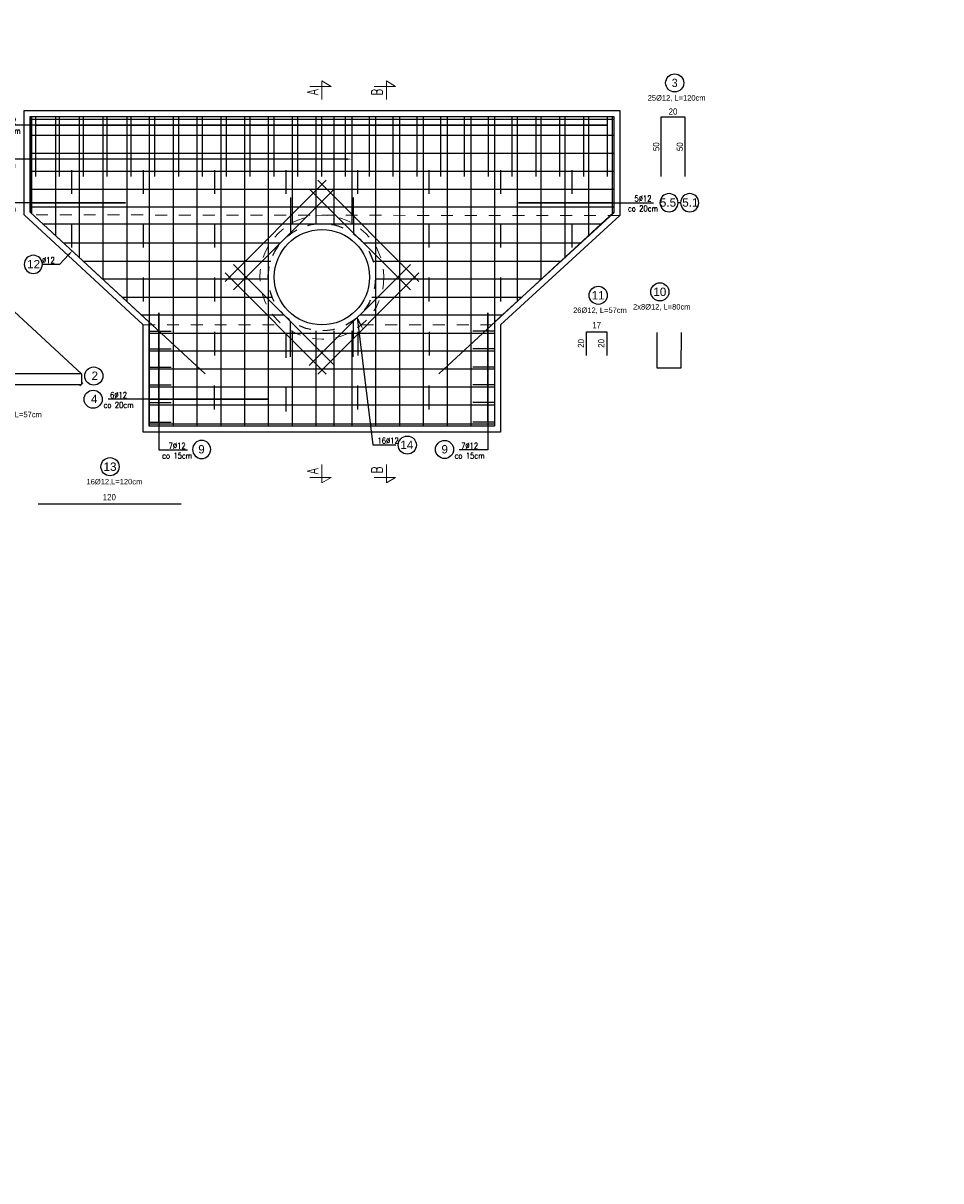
# Model space of a CAD drawing. Header units: metres. Extents: x 0 to 7550187, y 0 to 5738922.
# Tile 13 of 43: x 7549250 to 7549258, y 5738639 to 5738649. Entities that reach past the tile are written whole.
import ezdxf
from ezdxf import colors
from ezdxf.entities.mleader import LeaderData, LeaderLine
from ezdxf.enums import TextEntityAlignment as Align
from ezdxf.math import Vec2, Vec3

# ---------------------------------------------------------------- set-up
doc = ezdxf.new("R2010")
doc.units = ezdxf.units.M
doc.header["$PDSIZE"] = -1
doc.linetypes.add('HIDDEN', pattern=[0.375, 0.25, -0.125])
doc.layers.add('_STYL_KONS', color=3, linetype='Continuous', lineweight=0)
doc.layers.add('_STYL_OPISY_PRZEKROJOW', color=2, linetype='Continuous', lineweight=20)
for name, color, linetype in [('_STYL_KONS_GRUBE', 3, 'Continuous'), ('_STYL_OPISY', 7, 'Continuous'), ('_STYL_WYMIARY', 7, 'Continuous'), ('_STYL_ZBROJENIE', 2, 'Continuous')]:
    doc.layers.add(name, color=color, linetype=linetype)
doc.styles.add('arial', font='arial.ttf', dxfattribs={"width": 0.9})
doc.styles.add('Romans', font='Romans.shx', dxfattribs={"width": 0.75})
doc.styles.add('Romans_1', font='romans.shx', dxfattribs={"width": 0.7})
doc.styles.get("Standard").update_dxf_attribs({"font": 'romans.shx', "width": 0.75})
doc.dimstyles.new('Kopia 1-25_p', dxfattribs={"dimscale": 0.75, "dimtxt": 0.07, "dimasz": 0.03, "dimexe": 0.03, "dimexo": 0.1, "dimgap": 0.02, "dimtad": 1, "dimdec": 0, "dimlfac": 100, "dimdsep": 46, "dimtxsty": 'arial', "dimblk": 'NONE', "dimcen": 0.15, "dimse1": 1, "dimse2": 1, "dimsd1": 1, "dimsd2": 1, "dimclrd": 256, "dimclre": 256, "dimclrt": 256, "dimadec": 0, "dimazin": 0, "dimtfac": 1, "dimtdec": 0, "dimtmove": 0, "dimatfit": 3, "dimldrblk": 'NONE', "dimfxl": 0, "dimarcsym": 0})
doc.dimstyles.new('styl_1-25', dxfattribs={"dimscale": 0.05, "dimtxt": 1, "dimasz": 0.5, "dimexe": 0.05, "dimexo": 0.02, "dimgap": 0.315, "dimtad": 1, "dimdec": 0, "dimlfac": 100, "dimdsep": 46, "dimtxsty": 'Standard', "dimblk": 'OBLIQUE', "dimcen": 1, "dimclrd": 256, "dimclre": 256, "dimclrt": 4, "dimadec": 0, "dimazin": 0, "dimtfac": 1, "dimtdec": 0, "dimtmove": 1, "dimatfit": 3, "dimfxl": 0, "dimlwd": -1, "dimlwe": -1, "dimarcsym": 0})

# ---------------------------------------------------------------- blocks, each defined once
blk = doc.blocks.new('opisy_nr')
at = {"layer": '_STYL_OPISY', "color": 3}
blk.add_circle((67203.497, 34184.455), 0.152, dxfattribs=at)
at = {"ltscale": 0.5}
blk.add_attdef('NUMER', text='', height=0.05, dxfattribs=at).set_placement((67203.49, 34184.455), align=Align.MIDDLE_CENTER)
blk = doc.blocks.new('*D199')
at = {"layer": 'Defpoints', "color": 0, "transparency": 16777216}
for p in [(7549254.912, 5738646.437), (7549254.912, 5738646.423), (7549255.082, 5738646.423)]:
    blk.add_point(p, dxfattribs=at)
at = {"layer": '_STYL_WYMIARY', "transparency": 16777216, "insert": (7549254.997, 5738646.4783), "char_height": 0.0525, "attachment_point": 5, "style": 'arial'}
blk.add_mtext('17', dxfattribs=at)
blk = doc.blocks.new('_None')
blk = doc.blocks.new('*D200')
at = {"layer": 'Defpoints', "color": 0, "transparency": 16777216}
for p in [(7549254.9242, 5738646.423), (7549254.9071, 5738646.223), (7549254.9242, 5738646.223)]:
    blk.add_point(p, dxfattribs=at)
at = {"layer": '_STYL_WYMIARY', "transparency": 16777216, "insert": (7549254.8653, 5738646.325), "char_height": 0.0525, "attachment_point": 5, "rotation": 90, "style": 'arial'}
blk.add_mtext('20', dxfattribs=at)
blk = doc.blocks.new('*D201')
at = {"layer": 'Defpoints', "color": 0, "transparency": 16777216}
for p in [(7549255.0937, 5738646.423), (7549255.0766, 5738646.223), (7549255.0937, 5738646.223)]:
    blk.add_point(p, dxfattribs=at)
at = {"layer": '_STYL_WYMIARY', "transparency": 16777216, "insert": (7549255.0348, 5738646.325), "char_height": 0.0525, "attachment_point": 5, "rotation": 90, "style": 'arial'}
blk.add_mtext('20', dxfattribs=at)
blk = doc.blocks.new('*D202')
at = {"layer": 'Defpoints', "color": 0, "transparency": 16777216}
for p in [(7549255.5383, 5738648.2293), (7549255.5383, 5738648.226), (7549255.7364, 5738648.226)]:
    blk.add_point(p, dxfattribs=at)
at = {"layer": '_STYL_WYMIARY', "transparency": 16777216, "insert": (7549255.6374, 5738648.2711), "char_height": 0.0525, "attachment_point": 5, "style": 'arial'}
blk.add_mtext('20', dxfattribs=at)
blk = doc.blocks.new('*D203')
at = {"layer": 'Defpoints', "color": 0, "transparency": 16777216}
for p in [(7549255.5383, 5738648.226), (7549255.5384, 5738647.726), (7549255.5384, 5738647.726)]:
    blk.add_point(p, dxfattribs=at)
at = {"layer": '_STYL_WYMIARY', "transparency": 16777216, "insert": (7549255.4965, 5738647.976), "char_height": 0.0525, "attachment_point": 5, "rotation": 90, "style": 'arial'}
blk.add_mtext('50', dxfattribs=at)
blk = doc.blocks.new('*D207')
at = {"layer": 'Defpoints', "color": 0, "transparency": 16777216}
for p in [(7549249.2017, 5738647.4259), (7549250.6711, 5738646.0692), (7549250.6711, 5738646.0692)]:
    blk.add_point(p, dxfattribs=at)
at = {"layer": '_STYL_WYMIARY', "transparency": 16777216, "insert": (7549249.9648, 5738646.7783), "char_height": 0.0525, "attachment_point": 5, "rotation": 317.28439, "style": 'arial'}
blk.add_mtext('200', dxfattribs=at)
blk = doc.blocks.new('_Oblique')
at = {"color": 0, "linetype": 'ByBlock', "lineweight": -2}
blk.add_line((-0.5, -0.5), (0.5, 0.5), dxfattribs=at)
blk = doc.blocks.new('*D208')
at = {"layer": '_STYL_WYMIARY', "transparency": 16777216}
for p, q in [((7549249.2017, 5738647.4249), (7549249.2017, 5738645.9786)), ((7549250.6711, 5738646.0682), (7549250.6711, 5738645.9786)), ((7549249.2017, 5738645.9811), (7549250.6711, 5738645.9811))]:
    blk.add_line(p, q, dxfattribs=at)
at = {"layer": 'Defpoints', "color": 0, "transparency": 16777216}
for p in [(7549249.2017, 5738647.4259), (7549250.6711, 5738646.0692), (7549250.6711, 5738645.9811)]:
    blk.add_point(p, dxfattribs=at)
at = {"layer": '_STYL_WYMIARY', "transparency": 16777216, "xscale": 0.025, "yscale": 0.025, "zscale": 0.025, "rotation": 180}
blk.add_blockref('_Oblique', (7549249.2017, 5738645.9811), dxfattribs=at)
at = {"layer": '_STYL_WYMIARY', "transparency": 16777216, "xscale": 0.025, "yscale": 0.025, "zscale": 0.025}
blk.add_blockref('_Oblique', (7549250.6711, 5738645.9811), dxfattribs=at)
at = {"layer": '_STYL_WYMIARY', "color": 4, "transparency": 16777216, "insert": (7549249.9364, 5738646.0219), "char_height": 0.05, "attachment_point": 5}
blk.add_mtext('147', dxfattribs=at)
blk = doc.blocks.new('*D209')
at = {"layer": '_STYL_WYMIARY', "transparency": 16777216}
for p, q in [((7549249.2007, 5738647.4259), (7549249.1529, 5738647.4259)), ((7549249.1554, 5738647.4259), (7549249.1554, 5738646.0692)), ((7549250.6701, 5738646.0692), (7549249.1529, 5738646.0692))]:
    blk.add_line(p, q, dxfattribs=at)
at = {"layer": 'Defpoints', "color": 0, "transparency": 16777216}
for p in [(7549249.2017, 5738647.4259), (7549249.1554, 5738646.0692), (7549250.6711, 5738646.0692)]:
    blk.add_point(p, dxfattribs=at)
at = {"layer": '_STYL_WYMIARY', "transparency": 16777216, "xscale": 0.025, "yscale": 0.025, "zscale": 0.025}
for p, rotation in [((7549249.1554, 5738647.4259), 90), ((7549249.1554, 5738646.0692), 270)]:
    blk.add_blockref('_Oblique', p, dxfattribs=dict(at, rotation=rotation))
at = {"layer": '_STYL_WYMIARY', "color": 4, "transparency": 16777216, "insert": (7549249.1147, 5738646.7476), "char_height": 0.05, "attachment_point": 5, "rotation": 90}
blk.add_mtext('136', dxfattribs=at)
blk = doc.blocks.new('*D210')
at = {"layer": '_STYL_WYMIARY', "transparency": 16777216}
blk.add_arc((7549249.2017, 5738647.4259), 0.108, 344.06189, 63.2225, dxfattribs=at)
for points in [[(7549249.2484, 5738647.5142), (7549249.2522, 5738647.5304), (7549249.2017, 5738647.5339)], [(7549249.3127, 5738647.3922), (7549249.2982, 5738647.4004), (7549249.281, 5738647.3527)]]:
    blk.add_solid(points, dxfattribs=at)
at = {"layer": 'Defpoints', "color": 0, "transparency": 16777216}
for p in [(7549249.2017, 5738648.2309), (7549249.2017, 5738647.4259), (7549249.2017, 5738647.4259), (7549249.3096, 5738647.4288), (7549250.6711, 5738646.0692)]:
    blk.add_point(p, dxfattribs=at)
at = {"layer": '_STYL_WYMIARY', "color": 4, "transparency": 16777216, "insert": (7549249.3379, 5738647.4856), "char_height": 0.05, "attachment_point": 5, "rotation": 293.6422}
blk.add_mtext('133°', dxfattribs=at)
blk = doc.blocks.new('*D215')
at = {"layer": 'Defpoints', "color": 0, "transparency": 16777216}
for p in [(7549255.7364, 5738648.226), (7549255.7364, 5738647.726), (7549255.7364, 5738647.726)]:
    blk.add_point(p, dxfattribs=at)
at = {"layer": '_STYL_WYMIARY', "transparency": 16777216, "insert": (7549255.6946, 5738647.976), "char_height": 0.0525, "attachment_point": 5, "rotation": 90, "style": 'arial'}
blk.add_mtext('50', dxfattribs=at)
blk = doc.blocks.new('*D216')
at = {"layer": 'Defpoints', "color": 0, "transparency": 16777216}
for p in [(7549250.3077, 5738644.9922), (7549250.3077, 5738644.9775), (7549251.5077, 5738644.9775)]:
    blk.add_point(p, dxfattribs=at)
at = {"layer": '_STYL_WYMIARY', "transparency": 16777216, "insert": (7549250.9055, 5738645.034), "char_height": 0.0525, "attachment_point": 5, "style": 'arial'}
blk.add_mtext('120', dxfattribs=at)

msp = doc.modelspace()

# ---------------------------------------------------------------- linework, layer by layer
at = {"color": 11, "flags": 128}
for points in [[(7549250.58824, 5738647.78034), (7549250.58824, 5738647.58034)], [(7549251.18824, 5738647.78034), (7549251.18824, 5738647.58034)], [(7549251.78722, 5738647.78034), (7549251.78722, 5738647.58034)], [(7549252.38824, 5738647.78034), (7549252.38824, 5738647.58034)], [(7549252.98925, 5738647.78034), (7549252.98925, 5738647.58034)], [(7549253.58824, 5738647.78034), (7549253.58824, 5738647.58034)], [(7549254.18824, 5738647.78034), (7549254.18824, 5738647.58034)], [(7549254.78824, 5738647.78034), (7549254.78824, 5738647.58034)], [(7549250.58925, 5738647.32899), (7549250.58925, 5738647.12899)], [(7549251.18925, 5738647.32899), (7549251.18925, 5738647.12899)], [(7549251.78824, 5738647.32899), (7549251.78824, 5738647.12899)], [(7549253.58824, 5738647.32899), (7549253.58824, 5738647.12899)], [(7549254.18824, 5738647.32899), (7549254.18824, 5738647.12899)], [(7549254.78824, 5738647.32899), (7549254.78824, 5738647.12899)], [(7549251.18925, 5738646.87778), (7549251.18925, 5738646.67778)], [(7549251.78824, 5738646.87778), (7549251.78824, 5738646.67778)], [(7549253.58824, 5738646.87778), (7549253.58824, 5738646.67778)], [(7549254.18824, 5738646.87778), (7549254.18824, 5738646.67778)], [(7549251.78824, 5738646.42302), (7549251.78824, 5738646.22302)], [(7549252.99047, 5738646.42302), (7549252.99047, 5738646.22302)], [(7549253.59047, 5738646.42302), (7549253.59047, 5738646.22302)], [(7549252.38824, 5738646.40497), (7549252.38824, 5738646.20497)], [(7549251.78601, 5738645.97051), (7549251.78601, 5738645.77051)], [(7549252.38601, 5738645.95245), (7549252.38601, 5738645.75245)], [(7549252.98824, 5738645.97051), (7549252.98824, 5738645.77051)], [(7549253.58824, 5738645.97051), (7549253.58824, 5738645.77051)]]:
    msp.add_lwpolyline(points, dxfattribs=at)
at = {"layer": '_STYL_KONS', "color": 8, "linetype": 'HIDDEN', "ltscale": 0.1}
for p, q in [((7549255.19011, 5738647.39762), (7549250.19011, 5738647.40405)), ((7549251.19011, 5738646.48077), (7549252.3579, 5738646.48077)), ((7549253.02228, 5738646.48077), (7549254.19011, 5738646.48077))]:
    msp.add_line(p, q, dxfattribs=at)
msp.add_circle((7549252.69009, 5738646.88083), 0.52, dxfattribs=at)
at = {"layer": '_STYL_KONS_GRUBE', "color": 5, "ltscale": 0.01, "flags": 128}
msp.add_lwpolyline([(7549251.19011, 5738645.58077), (7549251.19011, 5738646.48077), (7549250.19011, 5738647.40405), (7549250.19011, 5738648.28086), (7549255.19011, 5738648.28086), (7549255.19011, 5738647.39762), (7549254.19011, 5738646.48077), (7549254.19011, 5738645.58077), (7549251.19011, 5738645.58077)], dxfattribs=at)
at = {"layer": '_STYL_KONS_GRUBE', "color": 5, "ltscale": 0.01}
msp.add_circle((7549252.69009, 5738646.88083), 0.4, dxfattribs=at)
at = {"layer": '_STYL_OPISY', "color": 3}
msp.add_line((7549255.69961, 5738647.50574), (7549255.68164, 5738647.50574), dxfattribs=at)
at = {"layer": '_STYL_OPISY_PRZEKROJOW', "lineweight": 0}
for points in [[(7549252.69011, 5738648.37341), (7549252.69011, 5738648.52781), (7549252.76703, 5738648.48163), (7549252.5876, 5738648.48163)], [(7549253.2315, 5738648.37341), (7549253.2315, 5738648.52781), (7549253.30842, 5738648.48163), (7549253.12899, 5738648.48163)], [(7549252.69011, 5738645.30824), (7549252.69011, 5738645.15385), (7549252.76703, 5738645.20002), (7549252.5876, 5738645.20002)], [(7549253.2315, 5738645.30824), (7549253.2315, 5738645.15385), (7549253.30842, 5738645.20002), (7549253.12899, 5738645.20002)]]:
    msp.add_lwpolyline(points, dxfattribs=at)
at = {"layer": '_STYL_ZBROJENIE', "ltscale": 0.01}
for p, q in [((7549250.24011, 5738648.20662), (7549255.14011, 5738648.20662)), ((7549250.24011, 5738648.07394), (7549255.14011, 5738648.07394)), ((7549250.24011, 5738647.92156), (7549255.14011, 5738647.92156)), ((7549250.24011, 5738647.77156), (7549255.14011, 5738647.77156)), ((7549250.24011, 5738647.61918), (7549255.14011, 5738647.61918)), ((7549250.24011, 5738647.47036), (7549255.14011, 5738647.47036)), ((7549250.34441, 5738647.32964), (7549255.02926, 5738647.32964)), ((7549250.5195, 5738647.16798), (7549252.34361, 5738647.16798)), ((7549253.03657, 5738647.16798), (7549254.86566, 5738647.16798)), ((7549250.68454, 5738647.0156), (7549252.26074, 5738647.0156)), ((7549253.11943, 5738647.0156), (7549254.69946, 5738647.0156)), ((7549250.84574, 5738646.86677), (7549252.24031, 5738646.86677)), ((7549253.13987, 5738646.86677), (7549254.53713, 5738646.86677)), ((7549251.01078, 5738646.71439), (7549252.272, 5738646.71439)), ((7549253.10818, 5738646.71439), (7549254.37093, 5738646.71439)), ((7549251.17324, 5738646.56439), (7549252.37014, 5738646.56439)), ((7549253.01003, 5738646.56439), (7549254.20733, 5738646.56439))]:
    msp.add_line(p, q, dxfattribs=at)
at = {"layer": '_STYL_ZBROJENIE', "linetype": 'Continuous'}
for p, q in [((7549250.25235, 5738648.23086), (7549250.25235, 5738647.41464)), ((7549250.45235, 5738648.23086), (7549250.45235, 5738647.22998)), ((7549250.65235, 5738648.23086), (7549250.65235, 5738647.04533)), ((7549250.85235, 5738648.23086), (7549250.85235, 5738646.86067)), ((7549251.05235, 5738648.23086), (7549251.05235, 5738646.67602)), ((7549251.24011, 5738648.23086), (7549251.24011, 5738645.63077)), ((7549251.44011, 5738648.23086), (7549251.44011, 5738645.63077)), ((7549251.64011, 5738648.23086), (7549251.64011, 5738645.63077)), ((7549251.84011, 5738648.23086), (7549251.84011, 5738645.63077)), ((7549252.04011, 5738648.23086), (7549252.04011, 5738645.63077)), ((7549252.24011, 5738648.23086), (7549252.24011, 5738645.63077)), ((7549252.44011, 5738648.23086), (7549252.44011, 5738647.33159)), ((7549252.64011, 5738648.23086), (7549252.64011, 5738647.33159)), ((7549252.79007, 5738648.23086), (7549252.79007, 5738647.33159)), ((7549252.94007, 5738648.23086), (7549252.94007, 5738647.33159)), ((7549253.14007, 5738648.23086), (7549253.14007, 5738645.63077)), ((7549253.34007, 5738648.23086), (7549253.34007, 5738645.63077)), ((7549253.54007, 5738648.23086), (7549253.54007, 5738645.63077)), ((7549253.74007, 5738648.23086), (7549253.74007, 5738645.63077)), ((7549253.94007, 5738648.23086), (7549253.94007, 5738645.63077)), ((7549254.14007, 5738648.23086), (7549254.14007, 5738645.63077)), ((7549254.32783, 5738648.23086), (7549254.32783, 5738646.67487)), ((7549254.52783, 5738648.23086), (7549254.52783, 5738646.85824)), ((7549254.72783, 5738648.23086), (7549254.72783, 5738647.04161)), ((7549254.92783, 5738648.23086), (7549254.92783, 5738647.22498)), ((7549255.12783, 5738648.23086), (7549255.12783, 5738647.40835)), ((7549251.87697, 5738646.84543), (7549252.7255, 5738647.69395)), ((7549253.50321, 5738646.84543), (7549252.65468, 5738647.69395)), ((7549251.94768, 5738646.77471), (7549252.79621, 5738647.62324)), ((7549253.4325, 5738646.77471), (7549252.58397, 5738647.62324)), ((7549251.87697, 5738646.91624), (7549252.7255, 5738646.06771)), ((7549251.94768, 5738646.98695), (7549252.79621, 5738646.13842)), ((7549253.4325, 5738646.98695), (7549252.58397, 5738646.13842)), ((7549253.50321, 5738646.91624), (7549252.65468, 5738646.06771)), ((7549251.24011, 5738646.42848), (7549251.42434, 5738646.42848)), ((7549252.44011, 5738646.43152), (7549252.44011, 5738645.63077)), ((7549252.64011, 5738646.43152), (7549252.64011, 5738645.63077)), ((7549252.79007, 5738646.43152), (7549252.79007, 5738645.63077)), ((7549252.94007, 5738646.43152), (7549252.94007, 5738645.63077)), ((7549254.14007, 5738646.42848), (7549253.95584, 5738646.42848)), ((7549251.24011, 5738646.41201), (7549254.14011, 5738646.41201)), ((7549251.24011, 5738646.2791), (7549251.42434, 5738646.2791)), ((7549251.24011, 5738646.26319), (7549254.14011, 5738646.26319)), ((7549254.14007, 5738646.2791), (7549253.95584, 5738646.2791)), ((7549251.24011, 5738646.12673), (7549251.42434, 5738646.12673)), ((7549254.14007, 5738646.12673), (7549253.95584, 5738646.12673)), ((7549251.24011, 5738646.11081), (7549254.14011, 5738646.11081)), ((7549251.24011, 5738645.97673), (7549251.42434, 5738645.97673)), ((7549251.24011, 5738645.96081), (7549254.14011, 5738645.96081)), ((7549254.14007, 5738645.97673), (7549253.95584, 5738645.97673)), ((7549251.24011, 5738645.82994), (7549251.42434, 5738645.82994)), ((7549251.24011, 5738645.80843), (7549254.14011, 5738645.80843)), ((7549254.14007, 5738645.82994), (7549253.95584, 5738645.82994)), ((7549251.24011, 5738645.66445), (7549251.42434, 5738645.66445)), ((7549251.24011, 5738645.64853), (7549254.14011, 5738645.64853)), ((7549254.14007, 5738645.66445), (7549253.95584, 5738645.66445)), ((7549250.3077, 5738644.97752), (7549251.5077, 5738644.97752))]:
    msp.add_line(p, q, dxfattribs=at)
at = {"layer": '_STYL_ZBROJENIE', "linetype": 'Continuous', "flags": 128}
for points in [[(7549249.20167, 5738648.23086), (7549249.20167, 5738647.42594), (7549250.67113, 5738646.06922)], [(7549250.24011, 5738648.23086), (7549250.24011, 5738647.42594), (7549251.70957, 5738646.06922)], [(7549255.14007, 5738648.23086), (7549255.14007, 5738647.42594), (7549253.67061, 5738646.06922)]]:
    msp.add_lwpolyline(points, dxfattribs=at)
at = {"layer": '_STYL_ZBROJENIE', "ltscale": 0.01, "flags": 128}
for points in [[(7549250.28824, 5738647.72596), (7549250.28824, 5738648.22596)], [(7549255.53835, 5738647.72596), (7549255.53835, 5738648.22596), (7549255.73643, 5738648.22596), (7549255.73643, 5738647.72596)]]:
    msp.add_lwpolyline(points, dxfattribs=at)
at = {"layer": '_STYL_ZBROJENIE', "color": 4, "ltscale": 0.01, "flags": 128}
for points in [[(7549250.48824, 5738647.72597), (7549250.48824, 5738648.22597)], [(7549250.68824, 5738647.72597), (7549250.68824, 5738648.22597)], [(7549250.88824, 5738647.72597), (7549250.88824, 5738648.22597)], [(7549251.08824, 5738647.72597), (7549251.08824, 5738648.22597)], [(7549251.28824, 5738647.72597), (7549251.28824, 5738648.22597)], [(7549251.48824, 5738647.72597), (7549251.48824, 5738648.22597)], [(7549251.68824, 5738647.72598), (7549251.68824, 5738648.22598)], [(7549251.88824, 5738647.72598), (7549251.88824, 5738648.22598)], [(7549252.08824, 5738647.72598), (7549252.08824, 5738648.22598)], [(7549252.28824, 5738647.72598), (7549252.28824, 5738648.22598)], [(7549252.48824, 5738647.72598), (7549252.48824, 5738648.22598)], [(7549252.68824, 5738647.72599), (7549252.68824, 5738648.22599)], [(7549252.88824, 5738647.72599), (7549252.88824, 5738648.22599)], [(7549253.08824, 5738647.72599), (7549253.08824, 5738648.22599)], [(7549253.28824, 5738647.72599), (7549253.28824, 5738648.22599)], [(7549253.48824, 5738647.72599), (7549253.48824, 5738648.22599)], [(7549253.68824, 5738647.72599), (7549253.68824, 5738648.22599)], [(7549253.88824, 5738647.726), (7549253.88824, 5738648.226)], [(7549254.08824, 5738647.726), (7549254.08824, 5738648.226)], [(7549254.28824, 5738647.726), (7549254.28824, 5738648.226)], [(7549254.48824, 5738647.726), (7549254.48824, 5738648.226)], [(7549254.68824, 5738647.726), (7549254.68824, 5738648.226)], [(7549254.88824, 5738647.72601), (7549254.88824, 5738648.22601)], [(7549255.08824, 5738647.72601), (7549255.08824, 5738648.22601)]]:
    msp.add_lwpolyline(points, dxfattribs=at)
at = {"layer": '_STYL_ZBROJENIE', "color": 190, "ltscale": 0.01}
for points in [[(7549252.42663, 5738647.55), (7549252.42543, 5738647.2508)], [(7549252.95257, 5738647.55), (7549252.95378, 5738647.2508)], [(7549252.42663, 5738646.21166), (7549252.42543, 5738646.51086)], [(7549252.95257, 5738646.21166), (7549252.95378, 5738646.51086)]]:
    msp.add_lwpolyline(points, dxfattribs=at)
at = {"layer": '_STYL_ZBROJENIE', "color": 11, "ltscale": 0.01, "flags": 128}
msp.add_lwpolyline([(7549254.91204, 5738646.22302), (7549254.91204, 5738646.42302), (7549255.08204, 5738646.42302), (7549255.08204, 5738646.22302)], dxfattribs=at)
at = {"layer": '_STYL_ZBROJENIE', "color": 7, "ltscale": 0.01}
msp.add_lwpolyline([(7549255.70497, 5738646.41613), (7549255.70377, 5738646.11693), (7549255.50568, 5738646.11693), (7549255.50568, 5738646.41693)], dxfattribs=at)
at = {"layer": 'Defpoints', "color": 6, "ltscale": 0.01, "flags": 128}
msp.add_lwpolyline([(7549251.24011, 5738645.63077), (7549251.24011, 5738646.50266), (7549250.24011, 5738647.42594), (7549250.24011, 5738648.23086), (7549255.14011, 5738648.23086), (7549255.14011, 5738647.41961), (7549254.14011, 5738646.50276), (7549254.14011, 5738645.63077)], close=True, dxfattribs=at)
at = {"layer": 'Defpoints', "color": 6, "linetype": 'HIDDEN', "ltscale": 0.1}
msp.add_circle((7549252.69009, 5738646.88083), 0.45, dxfattribs=at)

# ---------------------------------------------------------------- block references
at = {"layer": '_STYL_OPISY'}
ref = msp.add_blockref('opisy_nr', (7515653.90286, 5721556.28405), dxfattribs=dict(at, xscale=0.5, yscale=0.5, zscale=0.5))
ref.add_attrib('NUMER', '3', dxfattribs={"layer": '0', "color": 3, "ltscale": 0.5, "height": 0.07, "style": 'arial', "width": 0.9}).set_placement((7549255.65124, 5738648.51178), align=Align.MIDDLE_CENTER)
ref = msp.add_blockref('opisy_nr', (7515653.85549, 5755739.73347), dxfattribs=dict(at, xscale=-0.5, yscale=0.5, zscale=0.5, rotation=180))
ref.add_attrib('NUMER', '5.5', dxfattribs={"layer": '0', "color": 3, "ltscale": 0.5, "height": 0.07, "style": 'arial'}).set_placement((7549255.59541, 5738647.50789), align=Align.MIDDLE_CENTER)
ref = msp.add_blockref('opisy_nr', (7515654.02899, 5755739.73347), dxfattribs=dict(at, xscale=-0.5, yscale=0.5, zscale=0.5, rotation=180))
ref.add_attrib('NUMER', '5.1', dxfattribs={"layer": '0', "color": 3, "ltscale": 0.5, "height": 0.07, "style": 'arial'}).set_placement((7549255.78295, 5738647.50789), align=Align.MIDDLE_CENTER)
ref = msp.add_blockref('opisy_nr', (7515648.51877, 5755739.21584), dxfattribs=dict(at, xscale=-0.5, yscale=0.5, zscale=0.5, rotation=180))
ref.add_attrib('NUMER', '12', dxfattribs={"layer": '0', "color": 3, "ltscale": 0.5, "height": 0.07, "style": 'arial'}).set_placement((7549250.26982, 5738646.99026), align=Align.MIDDLE_CENTER)
ref = msp.add_blockref('opisy_nr', (7515653.26076, 5721554.50136), dxfattribs=dict(at, xscale=0.5, yscale=0.5, zscale=0.5))
ref.add_attrib('NUMER', '11', dxfattribs={"layer": '0', "color": 3, "ltscale": 0.5, "height": 0.07, "style": 'arial'}).set_placement((7549255.00914, 5738646.72909), align=Align.MIDDLE_CENTER)
ref = msp.add_blockref('opisy_nr', (7515653.77827, 5721554.53014), dxfattribs=dict(at, xscale=0.5, yscale=0.5, zscale=0.5))
ref.add_attrib('NUMER', '10', dxfattribs={"layer": '0', "color": 3, "ltscale": 0.5, "height": 0.07, "style": 'arial'}).set_placement((7549255.52666, 5738646.75787), align=Align.MIDDLE_CENTER)
ref = msp.add_blockref('opisy_nr', (7582852.52367, 5755738.27869), dxfattribs=dict(at, xscale=0.5, yscale=0.5, zscale=0.5, rotation=180))
ref.add_attrib('NUMER', '2', dxfattribs={"layer": '0', "color": 3, "ltscale": 0.5, "height": 0.07, "style": 'arial'}).set_placement((7549250.78361, 5738646.05311), align=Align.MIDDLE_CENTER)
ref = msp.add_blockref('opisy_nr', (7582852.51814, 5755738.08387), dxfattribs=dict(at, xscale=0.5, yscale=0.5, zscale=0.5, rotation=180))
ref.add_attrib('NUMER', '4', dxfattribs={"layer": '0', "color": 3, "ltscale": 0.5, "height": 0.07, "style": 'arial'}).set_placement((7549250.77807, 5738645.85829), align=Align.MIDDLE_CENTER)
ref = msp.add_blockref('opisy_nr', (7582855.15539, 5755737.69852), dxfattribs=dict(at, xscale=0.5, yscale=0.5, zscale=0.5, rotation=180))
ref.add_attrib('NUMER', '14', dxfattribs={"layer": '0', "color": 3, "ltscale": 0.5, "height": 0.07, "style": 'arial'}).set_placement((7549253.40253, 5738645.47294), align=Align.MIDDLE_CENTER)
ref = msp.add_blockref('opisy_nr', (7515649.93172, 5755737.66198), dxfattribs=dict(at, xscale=-0.5, yscale=0.5, zscale=0.5, rotation=180))
ref.add_attrib('NUMER', '9', dxfattribs={"layer": '0', "color": 3, "ltscale": 0.5, "height": 0.07, "style": 'arial'}).set_placement((7549251.67909, 5738645.4364), align=Align.MIDDLE_CENTER)
ref = msp.add_blockref('opisy_nr', (7582855.46779, 5755737.66198), dxfattribs=dict(at, xscale=0.5, yscale=0.5, zscale=0.5, rotation=180))
ref.add_attrib('NUMER', '9', dxfattribs={"layer": '0', "color": 3, "ltscale": 0.5, "height": 0.07, "style": 'arial'}).set_placement((7549253.72066, 5738645.4364), align=Align.MIDDLE_CENTER)
ref = msp.add_blockref('opisy_nr', (7515649.16305, 5721553.06249, 4.74258), dxfattribs=dict(at, xscale=0.5, yscale=0.5, zscale=0.5))
ref.add_attrib('NUMER', '13', dxfattribs={"layer": '0', "color": 3, "ltscale": 0.5, "height": 0.07, "style": 'arial'}).set_placement((7549250.91143, 5738645.29022, 4.74258), align=Align.MIDDLE_CENTER)

# ---------------------------------------------------------------- texts
at = {"layer": '_STYL_OPISY', "char_height": 0.045927, "width": 0.4784042, "attachment_point": 1, "style": 'arial'}
for s, insert in [('\\pi0.0196;25Ø12, L=120cm ', (7549255.40532, 5738648.40891)), ('\\pi0.03566;26Ø12, L=57cm ', (7549254.76323, 5738646.62622)), ('\\pi0.02122;2x8Ø12, L=80cm ', (7549255.28074, 5738646.655)), ('\\pi0.03566;24Ø12, L=57cm ', (7549249.85222, 5738645.75093)), ('16%%C12,L=120cm ', (7549250.71401, 5738645.18748, 4.74258))]:
    msp.add_mtext(s, dxfattribs=dict(at, insert=insert))
at = {"layer": '_STYL_OPISY_PRZEKROJOW', "lineweight": 0, "style": 'Romans_1', "width": 0.7}
for s, p in [('A', (7549252.68506, 5738648.43377)), ('B', (7549253.22645, 5738648.43377)), ('A', (7549252.68506, 5738645.2532)), ('B', (7549253.22645, 5738645.26171))]:
    msp.add_text(s, height=0.09141, rotation=90, dxfattribs=at).set_placement(p, align=Align.BOTTOM_CENTER)

# ---------------------------------------------------------------- dimensions: what is measured, and where the dimension line sits
at = {"layer": '_STYL_WYMIARY'}
for p1, p2, distance, picture, middle in [((7549255.73643, 5738648.22596), (7549255.53835, 5738648.22596), -0.00329, '*D202', (7549255.63739, 5738648.27106)), ((7549249.20167, 5738647.42594), (7549250.67113, 5738646.06922), 0, '*D207', (7549249.96476, 5738646.77829)), ((7549255.08204, 5738646.42302), (7549254.91204, 5738646.42302), -0.01396, '*D199', (7549254.99704, 5738646.47834))]:
    dim = msp.add_aligned_dim(p1=p1, p2=p2, distance=distance, dimstyle='Kopia 1-25_p', dxfattribs=at)
    dim.commit()
    dim.dimension.update_dxf_attribs({"geometry": picture, "text_midpoint": middle})
dim = msp.add_angular_dim_2l(base=(7549249.3096, 5738647.42881), line1=((7549249.20167, 5738648.23086), (7549249.20167, 5738647.42594)), line2=((7549249.20167, 5738647.42594), (7549250.67113, 5738646.06922)), dimstyle='styl_1-25', override={"dimasz": 1, "dimsah": 1}, dxfattribs=at)
dim.commit()
dim.dimension.update_dxf_attribs({"geometry": '*D210', "text_midpoint": (7549249.3379, 5738647.48557)})
for base, p1, p2, dimstyle, picture, middle in [((7549255.53835, 5738647.72596), (7549255.53835, 5738648.22596), (7549255.53835, 5738647.72596), 'Kopia 1-25_p', '*D203', (7549255.49655, 5738647.97596)), ((7549255.73643, 5738647.72596), (7549255.73643, 5738648.22596), (7549255.73643, 5738647.72596), 'Kopia 1-25_p', '*D215', (7549255.69463, 5738647.97596)), ((7549249.15542, 5738646.06922), (7549249.20167, 5738647.42594), (7549250.67113, 5738646.06922), 'styl_1-25', '*D209', (7549249.11467, 5738646.74758))]:
    dim = msp.add_linear_dim(base=base, p1=p1, p2=p2, angle=90, dimstyle=dimstyle, dxfattribs=at)
    dim.commit()
    dim.dimension.update_dxf_attribs({"geometry": picture, "text_midpoint": middle})
dim = msp.add_linear_dim(base=(7549250.67113, 5738645.98115), p1=(7549249.20167, 5738647.42594), p2=(7549250.67113, 5738646.06922), dimstyle='styl_1-25', dxfattribs=at)
dim.commit()
dim.dimension.update_dxf_attribs({"geometry": '*D208', "text_midpoint": (7549249.9364, 5738646.0219)})
for base, p1, p2, angle, picture, middle in [((7549254.90711, 5738646.22302), (7549254.92422, 5738646.42302), (7549254.92422, 5738646.22302), 270, '*D200', (7549254.90711, 5738646.32502)), ((7549255.07659, 5738646.22302), (7549255.0937, 5738646.42302), (7549255.0937, 5738646.22302), 270, '*D201', (7549255.07659, 5738646.32502)), ((7549250.3077, 5738644.99222), (7549251.5077, 5738644.97752), (7549250.3077, 5738644.97752), 180, '*D216', (7549250.90555, 5738644.99222))]:
    dim = msp.add_linear_dim(base=base, p1=p1, p2=p2, angle=angle, dimstyle='Kopia 1-25_p', dxfattribs=at)
    dim.commit()
    dim.dimension.update_dxf_attribs({"geometry": picture, "text_midpoint": middle, "dimtype": 161})

# ---------------------------------------------------------------- leaders
ml = msp.add_multileader_mtext('Standard')
ml.set_content('\\pxse1,qc;7%%C12\\Pco 15cm ', color=256)
ml.set_leader_properties()
ml.build(insert=Vec2(0, 0))
ml.multileader.update_dxf_attribs({"text_left_attachment_type": 6, "text_right_attachment_type": 6, "dogleg_length": 0.36, "arrow_head_size": 0.045})
ctx = ml.context
ctx.base_point, ctx.char_height, ctx.arrow_head_size, ctx.landing_gap_size, ctx.plane_origin = Vec3(7549251.32905, 5738645.43089), 0.05, 0.045, 0.0216, Vec3(7549245.95219, 5738647.60061)
ctx.left_attachment, ctx.right_attachment, ctx.text_align_type = 6, 6, 1
notes = []
notes.append((ctx, [(0, (1, 1, 0), (7549251.32124, 5738645.43089), (1, 0), 0.00781, [(6, [(7549251.32124, 5738645.82994), (7549251.32124, 5738645.66942), (7549251.32124, 5738645.97673), (7549251.32124, 5738646.12673), (7549251.32124, 5738646.2791), (7549251.32124, 5738646.42775), (7549251.32124, 5738646.58031)], 0, [])])]))
ctx.mtext.insert, ctx.mtext.alignment, ctx.mtext.line_spacing_style = Vec3(7549251.47476, 5738645.49089), 2, 2
ml = msp.add_multileader_mtext('Standard')
ml.set_content('\\pxse1,qc;7%%C12\\Pco 15cm ', color=256)
ml.set_leader_properties()
ml.build(insert=Vec2(0, 0))
ml.multileader.update_dxf_attribs({"text_left_attachment_type": 6, "text_right_attachment_type": 6, "dogleg_length": 0.36, "arrow_head_size": 0.045})
ctx = ml.context
ctx.base_point, ctx.char_height, ctx.arrow_head_size, ctx.landing_gap_size, ctx.plane_origin = Vec3(7549253.78398, 5738645.43089), 0.05, 0.045, 0.0216, Vec3(7549259.45226, 5738647.60061)
ctx.left_attachment, ctx.right_attachment, ctx.text_align_type = 6, 6, 1
notes.append((ctx, [(0, (1, 1, 0), (7549254.0832, 5738645.43089), (-1, 0), 0.00781, [(6, [(7549254.0832, 5738645.82994), (7549254.0832, 5738645.66942), (7549254.0832, 5738645.97673), (7549254.0832, 5738646.12673), (7549254.0832, 5738646.2791), (7549254.0832, 5738646.42848), (7549254.0832, 5738646.58031)], 0, [])])]))
ctx.mtext.insert, ctx.mtext.alignment, ctx.mtext.line_spacing_style = Vec3(7549253.92968, 5738645.49089), 2, 2
at = {"layer": '_STYL_OPISY', "linetype": 'Continuous'}
ml = msp.add_multileader_mtext('Standard', dxfattribs=at)
ml.set_content('{\\fArial|b0|i0|c238|p34;\\W0.95;DW807}', color=256)
ml.set_leader_properties(linetype='Continuous')
ml.build(insert=Vec2(0, 0))
ml.multileader.update_dxf_attribs({"text_right_attachment_type": 6, "dogleg_length": 0.36, "arrow_head_size": 0.06532})
ctx = ml.context
ctx.base_point, ctx.char_height, ctx.arrow_head_size, ctx.landing_gap_size, ctx.plane_origin, ctx.plane_x_axis, ctx.plane_y_axis = Vec3(7549922.91842, 5738705.78773), 0.54432, 0.06532, 0.03266, Vec3(7549915.78608, 5738708.33501), Vec3(0.8980722, 0.439848), Vec3(-0.439848, 0.8980722)
ctx.right_attachment, ctx.text_align_type = 6, 2
notes.append((ctx, [(0, (0, 0, 0), (0, 0), (1, 0), 1, [])]))
ctx.mtext.insert, ctx.mtext.text_direction, ctx.mtext.rotation, ctx.mtext.alignment, ctx.mtext.flow_direction = Vec3(7549924.90976, 5738707.07125), Vec3(0.8980722, 0.439848), 0.4554294, 3, 5
ml = msp.add_multileader_mtext('Standard', dxfattribs=at)
ml.set_content('{\\fArial|b0|i0|c238|p34;\\W0.95;GARWOLIN}', color=256)
ml.set_leader_properties(linetype='Continuous')
ml.build(insert=Vec2(0, 0))
ml.multileader.update_dxf_attribs({"text_right_attachment_type": 6, "dogleg_length": 0.36, "arrow_head_size": 0.054})
ctx = ml.context
ctx.base_point, ctx.char_height, ctx.arrow_head_size, ctx.landing_gap_size, ctx.plane_origin, ctx.plane_x_axis, ctx.plane_y_axis = Vec3(7549922.68643, 5738702.77508), 0.45, 0.054, 0.027, Vec3(7549916.82354, 5738705.09313), Vec3(0.91515, 0.4031135), Vec3(-0.4031135, 0.91515)
ctx.right_attachment, ctx.text_align_type = 6, 2
notes.append((ctx, [(0, (0, 0, 0), (0, 0), (1, 0), 1, [])]))
ctx.mtext.insert, ctx.mtext.text_direction, ctx.mtext.rotation, ctx.mtext.alignment, ctx.mtext.flow_direction = Vec3(7549925.5208, 5738704.27364), Vec3(0.91515, 0.4031135), 0.4149165, 3, 5
ml = msp.add_multileader_mtext('Standard', dxfattribs=at)
ml.set_content('{\\fArial|b0|i0|c238|p34;\\W0.95;MACIEJOWICE}', color=256)
ml.set_leader_properties(linetype='Continuous')
ml.build(insert=Vec2(0, 0))
ml.multileader.update_dxf_attribs({"text_right_attachment_type": 6, "dogleg_length": 0.36, "arrow_head_size": 0.054})
ctx = ml.context
ctx.base_point, ctx.char_height, ctx.arrow_head_size, ctx.landing_gap_size, ctx.plane_origin, ctx.plane_x_axis, ctx.plane_y_axis = Vec3(7549898.48062, 5738695.72685), 0.45, 0.054, 0.027, Vec3(7549903.75997, 5738702.85813), Vec3(0.9196446, 0.3927516), Vec3(-0.3927516, 0.9196446)
ctx.right_attachment = 6
notes.append((ctx, [(0, (0, 0, 0), (0, 0), (1, 0), 1, [])]))
ctx.mtext.insert, ctx.mtext.text_direction, ctx.mtext.rotation, ctx.mtext.flow_direction = Vec3(7549898.41557, 5738695.9479), Vec3(0.9196446, 0.3927516), 0.4036217, 5
at = {"layer": '_STYL_OPISY'}
ml = msp.add_multileader_mtext('Standard', dxfattribs=at)
ml.set_content('{\\W0.85;\\C256;chodnik}', color=5, style='Romans')
ml.set_leader_properties(color=256, lineweight=-1)
ml.build(insert=Vec2(0, 0))
ml.multileader.update_dxf_attribs({"text_left_attachment_type": 6, "text_right_attachment_type": 6, "dogleg_length": 0.07355, "arrow_head_size": 0.2})
ctx = ml.context
ctx.base_point, ctx.char_height, ctx.arrow_head_size, ctx.landing_gap_size, ctx.plane_origin = Vec3(7549911.27105, 5738695.04221), 0.3, 0.2, 0.08, Vec3(7549912.20485, 5738694.70922)
ctx.left_attachment, ctx.right_attachment = 6, 6
notes.append((ctx, [(0, (0, 0, 0), (0, 0), (1, 0), 1, [])]))
ctx.mtext.insert, ctx.mtext.flow_direction = Vec3(7549911.35105, 5738695.40221), 5
ml = msp.add_multileader_mtext('Standard', dxfattribs=at)
ml.set_content('\\pxse1,qc;25%%C12\\Pco 20cm ', color=256)
ml.set_leader_properties()
ml.build(insert=Vec2(0, 0))
ml.multileader.update_dxf_attribs({"text_left_attachment_type": 6, "text_right_attachment_type": 6, "dogleg_length": 0.36, "arrow_head_size": 0.045})
ctx = ml.context
ctx.base_point, ctx.char_height, ctx.arrow_head_size, ctx.landing_gap_size, ctx.plane_origin = Vec3(7549249.88998, 5738648.1566), 0.05, 0.045, 0.0216, Vec3(7549255.46794, 5738650.32632)
ctx.left_attachment, ctx.right_attachment, ctx.text_align_type = 6, 6, 1
notes.append((ctx, [(0, (1, 1, 0), (7549250.1892, 5738648.1566), (-1, 0), 0.00781, [(24, [(7549250.4935, 5738648.1566), (7549250.2935, 5738648.1566), (7549250.6935, 5738648.1566), (7549250.8935, 5738648.1566), (7549251.08824, 5738648.1566), (7549251.48824, 5738648.1566), (7549251.68824, 5738648.1566), (7549251.88824, 5738648.1566), (7549252.08824, 5738648.1566), (7549251.28824, 5738648.1566), (7549252.28824, 5738648.1566), (7549252.48824, 5738648.15662), (7549252.68824, 5738648.15663), (7549252.88824, 5738648.15663), (7549253.08824, 5738648.15663), (7549253.28824, 5738648.15663), (7549253.48824, 5738648.15663), (7549253.68824, 5738648.15663), (7549253.88824, 5738648.15664), (7549254.08824, 5738648.15664), (7549254.28824, 5738648.15664), (7549254.48824, 5738648.15664), (7549255.08824, 5738648.15665), (7549254.68824, 5738648.15664), (7549254.88824, 5738648.15665)], 0, [])])]))
ctx.mtext.insert, ctx.mtext.alignment, ctx.mtext.line_spacing_style = Vec3(7549250.03569, 5738648.2166), 2, 2
ml = msp.add_multileader_mtext('Standard', dxfattribs=at)
ml.set_content('\\pxse1,qc;6%%C12\\Pco 20cm ', color=256)
ml.set_leader_properties()
ml.build(insert=Vec2(0, 0))
ml.multileader.update_dxf_attribs({"text_left_attachment_type": 6, "text_right_attachment_type": 6, "dogleg_length": 0.36, "arrow_head_size": 0.045})
ctx = ml.context
ctx.base_point, ctx.char_height, ctx.arrow_head_size, ctx.landing_gap_size, ctx.plane_origin = Vec3(7549249.84862, 5738647.87178), 0.05, 0.045, 0.0216, Vec3(7549255.41972, 5738650.0415)
ctx.left_attachment, ctx.right_attachment, ctx.text_align_type = 6, 6, 1
notes.append((ctx, [(0, (1, 1, 0), (7549250.14098, 5738647.87178), (-1, 0), 0.000946, [(11, [(7549252.94007, 5738647.87178), (7549252.79007, 5738647.87178), (7549252.64011, 5738647.87178), (7549252.44011, 5738647.87178)], 0, [])])]))
ctx.mtext.insert, ctx.mtext.alignment, ctx.mtext.line_spacing_style = Vec3(7549249.99433, 5738647.93178), 2, 2
ml = msp.add_multileader_mtext('Standard', dxfattribs=at)
ml.set_content('\\pxse1,qc;5%%C12\\Pco 20cm ', color=256)
ml.set_leader_properties()
ml.build(insert=Vec2(0, 0))
ml.multileader.update_dxf_attribs({"text_left_attachment_type": 6, "text_right_attachment_type": 6, "dogleg_length": 0.36, "arrow_head_size": 0.045})
ctx = ml.context
ctx.base_point, ctx.char_height, ctx.arrow_head_size, ctx.landing_gap_size, ctx.plane_origin = Vec3(7549249.84956, 5738647.50574), 0.05, 0.045, 0.0216, Vec3(7549255.42752, 5738649.67545)
ctx.left_attachment, ctx.right_attachment, ctx.text_align_type = 6, 6, 1
notes.append((ctx, [(0, (1, 1, 0), (7549250.14878, 5738647.50574), (-1, 0), 0.00781, [(4, [(7549250.45308, 5738647.50574), (7549250.25308, 5738647.50574), (7549250.65308, 5738647.50574), (7549250.84007, 5738647.50574), (7549251.04007, 5738647.50574)], 0, [])])]))
ctx.mtext.insert, ctx.mtext.alignment, ctx.mtext.line_spacing_style = Vec3(7549249.99527, 5738647.56574), 2, 2
ml = msp.add_multileader_mtext('Standard', dxfattribs=at)
ml.set_content('\\pxse1,qc;5%%C12\\Pco 20cm ', color=256)
ml.set_leader_properties()
ml.build(insert=Vec2(0, 0))
ml.multileader.update_dxf_attribs({"text_left_attachment_type": 6, "text_right_attachment_type": 6, "dogleg_length": 0.36, "arrow_head_size": 0.045})
ctx = ml.context
ctx.base_point, ctx.char_height, ctx.arrow_head_size, ctx.landing_gap_size, ctx.plane_origin = Vec3(7549255.2392, 5738647.50574), 0.05, 0.045, 0.0216, Vec3(7549249.95266, 5738649.67545)
ctx.left_attachment, ctx.right_attachment, ctx.text_align_type = 6, 6, 1
notes.append((ctx, [(0, (1, 1, 0), (7549255.23139, 5738647.50574), (1, 0), 0.00781, [(4, [(7549254.9271, 5738647.50574), (7549255.1271, 5738647.50574), (7549254.7271, 5738647.50574), (7549254.54011, 5738647.50574), (7549254.34011, 5738647.50574)], 0, [])])]))
ctx.mtext.insert, ctx.mtext.alignment, ctx.mtext.line_spacing_style = Vec3(7549255.38491, 5738647.56574), 2, 2
ml = msp.add_multileader_mtext('Standard', dxfattribs=at)
ml.set_content('\\pxse1,qc;%%C12 ', color=256)
ml.set_leader_properties()
ml.build(insert=Vec2(0, 0))
ml.multileader.update_dxf_attribs({"text_left_attachment_type": 6, "text_right_attachment_type": 6, "dogleg_length": 0.36, "arrow_head_size": 0.045})
ctx = ml.context
ctx.base_point, ctx.char_height, ctx.arrow_head_size, ctx.landing_gap_size, ctx.plane_origin = Vec3(7549250.34017, 5738646.98811), 0.05, 0.045, 0.0216, Vec3(7549255.78969, 5738649.15783)
ctx.left_attachment, ctx.right_attachment, ctx.text_align_type = 6, 6, 1
notes.append((ctx, [(0, (1, 1, 0), (7549250.48583, 5738646.98811), (-1, 0), 0.00781, [(0, [(7549250.59667, 5738647.10414)], 0, [])])]))
ctx.mtext.insert, ctx.mtext.alignment, ctx.mtext.line_spacing_style = Vec3(7549250.39366, 5738647.04811), 2, 2
ml = msp.add_multileader_mtext('Standard', dxfattribs=at)
ml.set_content('\\pxse1,qc;16%%C12 ', color=256)
ml.set_leader_properties()
ml.build(insert=Vec2(0, 0))
ml.multileader.update_dxf_attribs({"text_left_attachment_type": 6, "text_right_attachment_type": 6, "dogleg_length": 0.36, "arrow_head_size": 0.045})
ctx = ml.context
ctx.base_point, ctx.char_height, ctx.arrow_head_size, ctx.landing_gap_size, ctx.plane_origin = Vec3(7549253.1249, 5738645.47333), 0.05, 0.045, 0.0216, Vec3(7549247.59715, 5738643.24987)
ctx.left_attachment, ctx.right_attachment, ctx.text_align_type = 6, 6, 1
notes.append((ctx, [(0, (1, 1, 0), (7549253.11709, 5738645.47333), (1, 0), 0.00781, [(1, [(7549253.0342, 5738646.44382), (7549252.98673, 5738646.54245)], 0, [])])]))
ctx.mtext.insert, ctx.mtext.alignment, ctx.mtext.line_spacing_style = Vec3(7549253.24571, 5738645.53333), 2, 2
ml = msp.add_multileader_mtext('Standard', dxfattribs=at)
ml.set_content('\\pxse1,qc;6%%C12\\Pco 20cm ', color=256)
ml.set_leader_properties()
ml.build(insert=Vec2(0, 0))
ml.multileader.update_dxf_attribs({"text_left_attachment_type": 6, "text_right_attachment_type": 6, "dogleg_length": 0.36, "arrow_head_size": 0.045})
ctx = ml.context
ctx.base_point, ctx.char_height, ctx.arrow_head_size, ctx.landing_gap_size, ctx.plane_origin = Vec3(7549250.83705, 5738645.85614), 0.05, 0.045, 0.0216, Vec3(7549255.41972, 5738648.02585)
ctx.left_attachment, ctx.right_attachment, ctx.text_align_type = 6, 6, 1
notes.append((ctx, [(0, (1, 1, 0), (7549251.12941, 5738645.85614), (-1, 0), 0.000946, [(11, [(7549251.44001, 5738645.85614), (7549251.64001, 5738645.85614), (7549251.84001, 5738645.85614), (7549252.04001, 5738645.85614), (7549251.24001, 5738645.85614), (7549252.24001, 5738645.85614)], 0, [])])]))
ctx.mtext.insert, ctx.mtext.alignment, ctx.mtext.line_spacing_style = Vec3(7549250.98276, 5738645.91614), 2, 2
for ctx, leaders in notes:
    for number, flags, end, landing, length, lines in leaders:
        leader = LeaderData()
        leader.index, (leader.has_last_leader_line, leader.has_dogleg_vector, leader.attachment_direction) = number, flags
        leader.last_leader_point, leader.dogleg_vector, leader.dogleg_length = Vec3(end), Vec3(landing), length
        for number, points, colour, breaks in lines:
            line = LeaderLine()
            line.index, line.vertices, line.color, line.breaks = number, Vec3.list(points), colors.encode_raw_color(colour), breaks
            leader.lines.append(line)
        ctx.leaders.append(leader)

doc.saveas('drawing.dxf')
